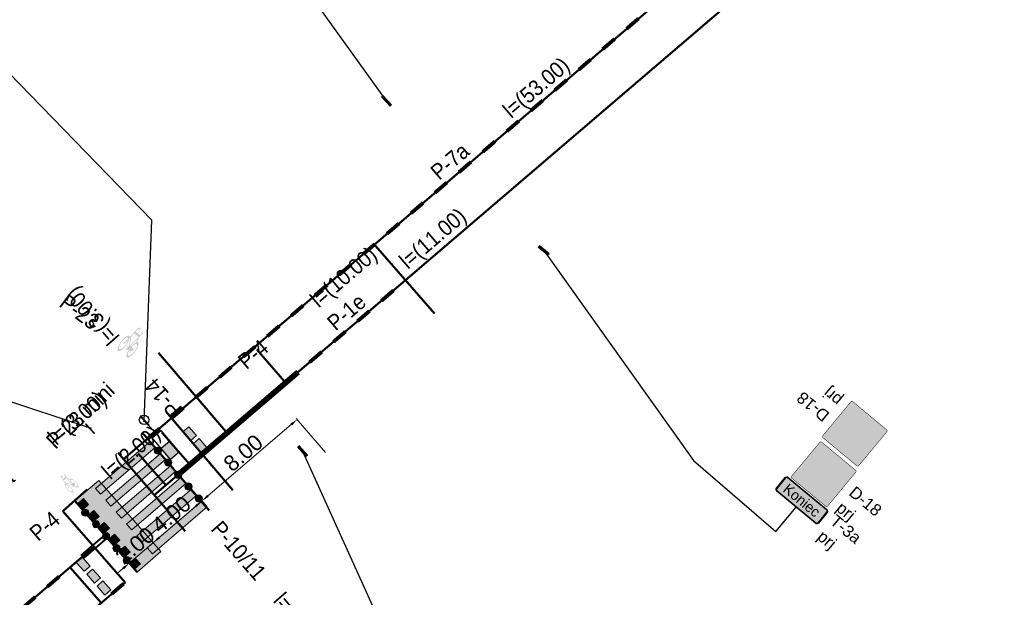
# Model space of a CAD drawing. Header units: metres. Extents: x 7429190 to 7432183, y 5709621 to 5711878.
# Tile 12 of 21: x 7429625 to 7429687, y 5709960 to 5709997. Entities that reach past the tile are written whole.
import ezdxf
from ezdxf.enums import TextEntityAlignment as Align

# ---------------------------------------------------------------- set-up
doc = ezdxf.new("R2010")
doc.units = ezdxf.units.M
for name, color, linetype in [('[osw]_istn_oprawy oświetleniowe - demontaż', 5, 'Continuous'), ('gaPionowe', 7, 'Continuous'), ('zzz.gaHSDlugosc', 7, 'Continuous'), ('zzz.gaHSDodTekst', 7, 'Continuous'), ('zzz.gaHSDomyslna', 7, 'Continuous'), ('zzz.gaHSKilometraz', 7, 'Continuous'), ('zzz.gaHSNazwa', 7, 'Continuous'), ('zzz.gaHSOpis', 7, 'Continuous'), ('zzz.gaHSStan', 7, 'Continuous'), ('zzz.gaHSTrasa', 7, 'Continuous'), ('zzz.gaVSDodTekst', 7, 'Continuous'), ('zzz.gaVSDomyslna', 7, 'Continuous'), ('zzz.gaVSNazwa', 7, 'Continuous'), ('zzz.gaVSStan', 7, 'Continuous'), ('zzz.gaVSWielkość', 7, 'Continuous')]:
    doc.layers.add(name, color=color, linetype=linetype)
doc.layers.add('_Brudnopis', color=22, linetype='Continuous', lineweight=50, plot=False)
for name, color, linetype, lineweight in [('_D_8_Wymiary', 7, 'Continuous', 20), ('D_1_KOCIE OCZKA', 7, 'Continuous', 50), ('gaPoziome', 7, 'Continuous', 30)]:
    doc.layers.add(name, color=color, linetype=linetype, lineweight=lineweight)
doc.styles.add('GA-ATR-TEXT', font='arial.ttf', dxfattribs={"width": 0.9})
doc.styles.add('GA-SIGN-TEXT', font='txt')
doc.styles.add('GA4-HS-TEXT', font='arial.ttf', dxfattribs={"width": 0.9})
doc.styles.get("Standard").update_dxf_attribs({"font": 'simplex.shx'})
doc.styles.add('Styl Arial', font='arial.ttf', dxfattribs={"height": 1})
doc.dimstyles.new('1_500', dxfattribs={"dimtxt": 1, "dimasz": 1, "dimexe": 0.18, "dimexo": 0, "dimgap": 0.2, "dimtad": 1, "dimzin": 0, "dimdsep": 46, "dimtxsty": 'Styl Arial', "dimcen": 0.25, "dimclrd": 256, "dimclre": 256, "dimclrt": 256, "dimazin": 0, "dimtfac": 1, "dimtix": 1, "dimtmove": 1, "dimatfit": 3, "dimfxl": 0.18, "dimtolj": 1, "dimtzin": 0, "dimlwd": -1, "dimlwe": -1, "dimarcsym": 0})
doc.dimstyles.new('GA-LEADER', dxfattribs={"dimtxt": 1, "dimasz": 1, "dimexe": 1, "dimexo": 1, "dimgap": 1, "dimtad": 1, "dimtxsty": 'Standard', "dimcen": 1, "dimadec": 0, "dimazin": 0, "dimtfac": 1, "dimtmove": 0, "dimatfit": 3, "dimfxl": 1, "dimarcsym": 0})

# ---------------------------------------------------------------- blocks, each defined once
blk = doc.blocks.new('z.ga4.HSL-desc')
at = {"layer": 'zzz.gaHSDlugosc', "style": 'GA4-HS-TEXT', "width": 0.9}
blk.add_attdef('LENGTH', (6.026, 0.4), '', height=1, dxfattribs=at)
at = {"layer": 'zzz.gaHSDodTekst', "style": 'GA4-HS-TEXT', "width": 0.9, "flags": 1}
blk.add_attdef('ADDTEXT', (0, -2.744), '', height=1, dxfattribs=at)
at = {"layer": 'zzz.gaHSKilometraz', "style": 'GA4-HS-TEXT', "width": 0.9, "flags": 1}
for tag, p in [('POSITION', (0, -5.695)), ('ID', (0, -7.125))]:
    blk.add_attdef(tag, p, '', height=1, dxfattribs=at)
at = {"layer": 'zzz.gaHSNazwa', "style": 'GA4-HS-TEXT', "width": 0.9}
blk.add_attdef('NAME', (0, 0.4), '', height=1, dxfattribs=at)
at = {"layer": 'zzz.gaHSStan', "style": 'GA4-HS-TEXT', "width": 0.9}
blk.add_attdef('STATE', (0, -1.356), '', height=1, dxfattribs=at)
at = {"layer": 'zzz.gaHSTrasa', "style": 'GA4-HS-TEXT', "width": 0.9, "flags": 1}
blk.add_attdef('ROUTE', (0, -4.27), '', height=1, dxfattribs=at)
blk = doc.blocks.new('gaHSPos')
at = {"color": 0, "linetype": 'Continuous', "lineweight": 0}
blk.add_point((0, 0), dxfattribs=at)
blk = doc.blocks.new('*U55')
at = {"layer": 'zzz.gaHSDomyslna', "color": 140}
blk.add_lwpolyline([(44.065, 37.713, 0.24, 0.24, 0), (44.824, 38.364, 0.24, 0.24, 0)], format="xyseb", dxfattribs=at)
at = {"color": 140}
blk.add_blockref('gaHSPos', (44.916, 38.442), dxfattribs=at)
blk = doc.blocks.new('zk.P-14')
at = {"linetype": 'Continuous', "lineweight": 0}
blk.add_hatch(color=0, dxfattribs=at).paths.add_polyline_path([(0.375, -0.5), (0.375, 0), (-0.375, 0), (-0.375, -0.5)])
at = {"color": 0, "linetype": 'Continuous', "lineweight": 0}
blk.add_lwpolyline([(-0.375, 0), (0.375, 0), (0.375, -0.5), (-0.375, -0.5), (-0.375, 0)], dxfattribs=at)
blk = doc.blocks.new('*U56')
at = {"layer": 'zzz.gaHSDomyslna', "color": 140, "rotation": 311.0822814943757}
for p in [(0.246, -0.283), (0.904, -1.036), (1.561, -1.79)]:
    blk.add_blockref('zk.P-14', p, dxfattribs=at)
at = {"layer": 'zzz.gaHSDomyslna', "color": 140}
for p in [(0, 0), (1.96, -2.248)]:
    blk.add_blockref('gaHSPos', p, dxfattribs=at)
blk = doc.blocks.new('*U57')
at = {"layer": 'zzz.gaHSDomyslna', "color": 140}
for p in [(-1.779, 2.036), (0, 0)]:
    blk.add_blockref('gaHSPos', p, dxfattribs=at)
at = {"layer": 'zzz.gaHSDomyslna', "color": 140, "rotation": 131.1576232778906}
for p in [(-0.905, 1.035), (-0.247, 0.282)]:
    blk.add_blockref('zk.P-14', p, dxfattribs=at)
blk = doc.blocks.new('*U58')
at = {"layer": 'zzz.gaHSDomyslna', "color": 140}
for points in [[(31.909, 27.31, 0.12, 0.12, 0), (34.948, 29.911, 0.12, 0.12, 0)], [(27.351, 23.408, 0.12, 0.12, 0), (30.389, 26.009, 0.12, 0.12, 0)], [(22.792, 19.507, 0.12, 0.12, 0), (25.831, 22.108, 0.12, 0.12, 0)], [(18.234, 15.606, 0.12, 0.12, 0), (21.273, 18.206, 0.12, 0.12, 0)], [(13.675, 11.704, 0.12, 0.12, 0), (16.714, 14.305, 0.12, 0.12, 0)], [(9.117, 7.803, 0.12, 0.12, 0), (12.156, 10.404, 0.12, 0.12, 0)], [(4.558, 3.901, 0.12, 0.12, 0), (7.597, 6.502, 0.12, 0.12, 0)], [(0, 0, 0.12, 0.12, 0), (3.039, 2.601, 0.12, 0.12, 0)]]:
    blk.add_lwpolyline(points, format="xyseb", dxfattribs=at)
at = {"color": 140}
for p in [(37.989, 32.513), (0, 0)]:
    blk.add_blockref('gaHSPos', p, dxfattribs=at)
blk = doc.blocks.new('*U66')
at = {"layer": 'zzz.gaHSDomyslna', "color": 140}
for points in [[(7.597, 6.502, 0.24, 0.24, 0), (8.357, 7.153, 0.24, 0.24, 0)], [(6.078, 5.202, 0.24, 0.24, 0), (6.838, 5.852, 0.24, 0.24, 0)], [(4.558, 3.901, 0.24, 0.24, 0), (5.318, 4.552, 0.24, 0.24, 0)], [(3.039, 2.601, 0.24, 0.24, 0), (3.799, 3.251, 0.24, 0.24, 0)], [(1.519, 1.3, 0.24, 0.24, 0), (2.279, 1.951, 0.24, 0.24, 0)], [(0, 0, 0.24, 0.24, 0), (0.76, 0.65, 0.24, 0.24, 0)]]:
    blk.add_lwpolyline(points, format="xyseb", dxfattribs=at)
at = {"color": 140}
for p in [(9.041, 7.738), (0, 0)]:
    blk.add_blockref('gaHSPos', p, dxfattribs=at)
blk = doc.blocks.new('*U67')
at = {"layer": 'zzz.gaHSDomyslna', "color": 140}
for points in [[(1.442, 1.392, 0.12, 0.12, 0), (-0.078, 0.091, 0.12, 0.12, 0)], [(1.598, 1.209, 0.12, 0.12, 0), (0.078, -0.091, 0.12, 0.12, 0)]]:
    blk.add_lwpolyline(points, format="xyseb", dxfattribs=at)
at = {"color": 140}
for p in [(1.52, 1.301), (0, 0)]:
    blk.add_blockref('gaHSPos', p, dxfattribs=at)
blk = doc.blocks.new('*U72')
at = {"layer": 'zzz.gaHSDomyslna', "color": 140}
for points in [[(7.519, 6.593, 0.12, 0.12, 0), (-0.078, 0.091, 0.12, 0.12, 0)], [(7.675, 6.411, 0.12, 0.12, 0), (0.078, -0.091, 0.12, 0.12, 0)]]:
    blk.add_lwpolyline(points, format="xyseb", dxfattribs=at)
at = {"color": 140}
for p in [(7.597, 6.502), (0, 0)]:
    blk.add_blockref('gaHSPos', p, dxfattribs=at)
blk = doc.blocks.new('*U73')
at = {"layer": 'zzz.gaHSDomyslna', "color": 140}
for points in [[(6.078, 5.202, 0.24, 0.24, 0), (6.838, 5.852, 0.24, 0.24, 0)], [(4.558, 3.901, 0.24, 0.24, 0), (5.318, 4.552, 0.24, 0.24, 0)], [(3.039, 2.601, 0.24, 0.24, 0), (3.799, 3.251, 0.24, 0.24, 0)], [(1.519, 1.3, 0.24, 0.24, 0), (2.279, 1.951, 0.24, 0.24, 0)], [(0, 0, 0.24, 0.24, 0), (0.76, 0.65, 0.24, 0.24, 0)]]:
    blk.add_lwpolyline(points, format="xyseb", dxfattribs=at)
at = {"color": 140}
for p in [(8.334, 7.133), (0, 0)]:
    blk.add_blockref('gaHSPos', p, dxfattribs=at)
blk = doc.blocks.new('*U74')
at = {"layer": 'zzz.gaHSDomyslna', "color": 140}
for points in [[(39.506, 33.812, 0.24, 0.24, 0), (40.266, 34.462, 0.24, 0.24, 0)], [(37.987, 32.512, 0.24, 0.24, 0), (38.747, 33.162, 0.24, 0.24, 0)], [(36.467, 31.211, 0.24, 0.24, 0), (37.227, 31.861, 0.24, 0.24, 0)], [(34.948, 29.911, 0.24, 0.24, 0), (35.708, 30.561, 0.24, 0.24, 0)], [(33.428, 28.61, 0.24, 0.24, 0), (34.188, 29.26, 0.24, 0.24, 0)], [(31.909, 27.31, 0.24, 0.24, 0), (32.669, 27.96, 0.24, 0.24, 0)], [(30.389, 26.009, 0.24, 0.24, 0), (31.149, 26.659, 0.24, 0.24, 0)], [(28.87, 24.709, 0.24, 0.24, 0), (29.63, 25.359, 0.24, 0.24, 0)], [(27.351, 23.408, 0.24, 0.24, 0), (28.11, 24.059, 0.24, 0.24, 0)], [(25.831, 22.108, 0.24, 0.24, 0), (26.591, 22.758, 0.24, 0.24, 0)], [(24.312, 20.807, 0.24, 0.24, 0), (25.071, 21.458, 0.24, 0.24, 0)], [(22.792, 19.507, 0.24, 0.24, 0), (23.552, 20.157, 0.24, 0.24, 0)], [(21.273, 18.206, 0.24, 0.24, 0), (22.032, 18.857, 0.24, 0.24, 0)], [(19.753, 16.906, 0.24, 0.24, 0), (20.513, 17.556, 0.24, 0.24, 0)], [(18.234, 15.606, 0.24, 0.24, 0), (18.993, 16.256, 0.24, 0.24, 0)], [(16.714, 14.305, 0.24, 0.24, 0), (17.474, 14.955, 0.24, 0.24, 0)], [(15.195, 13.005, 0.24, 0.24, 0), (15.954, 13.655, 0.24, 0.24, 0)], [(13.675, 11.704, 0.24, 0.24, 0), (14.435, 12.354, 0.24, 0.24, 0)], [(12.156, 10.404, 0.24, 0.24, 0), (12.916, 11.054, 0.24, 0.24, 0)], [(10.636, 9.103, 0.24, 0.24, 0), (11.396, 9.753, 0.24, 0.24, 0)], [(9.117, 7.803, 0.24, 0.24, 0), (9.877, 8.453, 0.24, 0.24, 0)], [(7.597, 6.502, 0.24, 0.24, 0), (8.357, 7.153, 0.24, 0.24, 0)], [(6.078, 5.202, 0.24, 0.24, 0), (6.838, 5.852, 0.24, 0.24, 0)], [(4.558, 3.901, 0.24, 0.24, 0), (5.318, 4.552, 0.24, 0.24, 0)], [(3.039, 2.601, 0.24, 0.24, 0), (3.799, 3.251, 0.24, 0.24, 0)], [(1.519, 1.3, 0.24, 0.24, 0), (2.279, 1.951, 0.24, 0.24, 0)], [(0, 0, 0.24, 0.24, 0), (0.76, 0.65, 0.24, 0.24, 0)]]:
    blk.add_lwpolyline(points, format="xyseb", dxfattribs=at)
at = {"color": 140}
for p in [(40.553, 34.708), (0, 0)]:
    blk.add_blockref('gaHSPos', p, dxfattribs=at)
blk = doc.blocks.new('*U76')
at = {"linetype": 'Continuous', "lineweight": 0}
h = blk.add_hatch(color=0, dxfattribs=at)
edge = h.paths.add_edge_path()
edge.add_ellipse((-0.228, 0.39), major_axis=(0, 0.39), ratio=0.333333, start_angle=339.17908, end_angle=685.93518)
edge.add_line((-0.155, 0.713), (-0.151, 0.752))
edge.add_line((-0.151, 0.752), (0.003, 0.445))
edge.add_arc((-0.011, 0.437), 0.016, 0, 26.56505, ccw=False)
edge.add_line((0.005, 0.437), (0.005, 0.276))
edge.add_arc((0.021, 0.276), 0.016, 180, 270)
edge.add_line((0.021, 0.26), (0.049, 0.26))
edge.add_arc((0.049, 0.276), 0.016, 270, 290.3551)
edge.add_line((0.055, 0.261), (0.103, 0.279))
edge.add_ellipse((0.227, 0.39), major_axis=(0, 0.39), ratio=0.333333, start_angle=106.57073, end_angle=378.31437)
edge.add_line((0.187, 0.76), (0.14, 0.987))
edge.add_line((0.14, 0.987), (0.163, 1.147))
edge.add_line((0.163, 1.147), (0.167, 1.147))
edge.add_line((0.167, 1.147), (0.176, 1.175))
edge.add_line((0.176, 1.175), (0.176, 1.211))
edge.add_line((0.176, 1.211), (0.093, 1.211))
edge.add_line((0.093, 1.211), (0.089, 1.175))
edge.add_line((0.089, 1.175), (0.132, 1.147))
edge.add_line((0.132, 1.147), (0.12, 1.067))
edge.add_line((0.12, 1.067), (-0.117, 1.067))
edge.add_line((-0.117, 1.067), (-0.103, 1.191))
edge.add_spline(control_points=[(-0.103, 1.191), (-0.102, 1.195), (-0.095, 1.208), (-0.078, 1.21), (-0.065, 1.211)], knot_values=[0, 0, 0, 0, 0.02025, 0.071822, 0.071822, 0.071822, 0.071822], degree=3, periodic=0)
edge.add_line((-0.065, 1.211), (-0.033, 1.211))
edge.add_line((-0.033, 1.211), (-0.033, 1.3))
edge.add_line((-0.033, 1.3), (-0.085, 1.3))
edge.add_spline(control_points=[(-0.085, 1.3), (-0.091, 1.299), (-0.097, 1.296), (-0.102, 1.293)], knot_values=[0.067484, 0.067484, 0.067484, 0.067484, 0.093736, 0.093736, 0.093736, 0.093736], degree=3, periodic=0)
edge.add_arc((-0.075, 1.247), 0.0531, 120.13788, 168.8933)
edge.add_line((-0.127, 1.257), (-0.181, 0.755))
h.paths.add_polyline_path([(-0.127, 0.975), (0.107, 0.975), (0.032, 0.455), (-0.144, 0.809)], flags=16)
edge = h.paths.add_edge_path(flags=16)
edge.add_ellipse((-0.228, 0.39), major_axis=(0, -0.292), ratio=0.350072, start_angle=159.15261, end_angle=502.08153, ccw=False)
edge.add_line((-0.191, 0.663), (-0.211, 0.477))
edge.add_arc((-0.219, 0.478), 0.00832, 322.79703, 353.88564, ccw=False)
edge.add_line((-0.213, 0.473), (-0.234, 0.446))
edge.add_arc((-0.215, 0.431), 0.0237, 142.79703, 180)
edge.add_line((-0.238, 0.431), (-0.238, 0.371))
edge.add_arc((-0.23, 0.371), 0.00832, 180, 270)
edge.add_line((-0.23, 0.363), (-0.225, 0.363))
edge.add_arc((-0.225, 0.371), 0.00832, 270, 333.01946)
edge.add_spline(control_points=[(-0.217, 0.367), (-0.21, 0.383), (-0.195, 0.411), (-0.184, 0.442), (-0.182, 0.457), (-0.182, 0.458)], knot_values=[0.007888, 0.007888, 0.007888, 0.007888, 0.089431, 0.152858, 0.158023, 0.158023, 0.158023, 0.158023], degree=3, periodic=0)
edge.add_line((-0.182, 0.458), (-0.165, 0.621))
edge = h.paths.add_edge_path(flags=16)
edge.add_line((0.127, 0.896), (0.162, 0.727))
edge.add_ellipse((0.227, 0.39), major_axis=(0, 0.39), ratio=0.333333, start_angle=390.34436, end_angle=440.40593)
edge.add_line((0.099, 0.455), (0.064, 0.455))
edge.add_line((0.064, 0.455), (0.127, 0.896))
edge = h.paths.add_edge_path(flags=16)
edge.add_ellipse((0.227, 0.39), major_axis=(0, -0.292), ratio=0.350072, start_angle=290.13091, end_angle=617.16041, ccw=False)
edge.add_line((0.131, 0.289), (0.227, 0.325))
edge.add_arc((0.181, 0.387), 0.0774, 307.13183, 362.43337)
edge.add_line((0.258, 0.39), (0.258, 0.439))
edge.add_arc((0.242, 0.439), 0.016, 0, 90)
edge.add_line((0.242, 0.455), (0.128, 0.455))
blk = doc.blocks.new('z.ga4.HSS-desc')
at = {"layer": 'zzz.gaHSDodTekst', "style": 'GA4-HS-TEXT', "width": 0.9, "flags": 1}
blk.add_attdef('ADDTEXT', (0, -2.744), '', height=1, dxfattribs=at)
at = {"layer": 'zzz.gaHSKilometraz', "style": 'GA4-HS-TEXT', "width": 0.9, "flags": 1}
for tag, p in [('POSITION', (0, -5.695)), ('ID', (0, -7.125))]:
    blk.add_attdef(tag, p, '', height=1, dxfattribs=at)
at = {"layer": 'zzz.gaHSNazwa', "style": 'GA4-HS-TEXT', "width": 0.9}
blk.add_attdef('NAME', (0, 0.4), '', height=1, dxfattribs=at)
at = {"layer": 'zzz.gaHSStan', "style": 'GA4-HS-TEXT', "width": 0.9}
blk.add_attdef('STATE', (0, -1.356), '', height=1, dxfattribs=at)
at = {"layer": 'zzz.gaHSTrasa', "style": 'GA4-HS-TEXT', "width": 0.9, "flags": 1}
blk.add_attdef('ROUTE', (0, -4.27), '', height=1, dxfattribs=at)
blk = doc.blocks.new('gaVSPos')
blk.add_point((0, 0))
blk = doc.blocks.new('gaVSTVcolumn0')
at = {"color": 0, "linetype": 'ByBlock', "lineweight": -2}
for p, q in [((-400, -30), (400, -30)), ((-400, -60), (-400, -30)), ((400, -60), (-400, -60)), ((400, -30), (400, -60))]:
    blk.add_line(p, q, dxfattribs=at)
blk.add_circle((0, 0), 30, dxfattribs=at)
blk = doc.blocks.new('gaVSTVcolumn0R')
at = {"color": 0, "linetype": 'ByBlock', "lineweight": -2}
for p, q in [((400, 60), (-400, 60)), ((-400, 60), (-400, 30)), ((-400, 30), (400, 30)), ((400, 30), (400, 60))]:
    blk.add_line(p, q, dxfattribs=at)
blk = doc.blocks.new('gaVScolumn0')
at = {"color": 0, "linetype": 'ByBlock', "lineweight": -2}
blk.add_line((0, 0), (0, 400), dxfattribs=at)
at = {"color": 7, "style": 'GA-ATR-TEXT', "width": 0.9}
blk.add_attdef('X2', text='', height=150, dxfattribs=at).set_placement((-50, 0), align=Align.BOTTOM_RIGHT)
blk = doc.blocks.new('*U87')
at = {"layer": 'zzz.gaVSDomyslna', "true_color": 0xffffff}
h = blk.add_hatch(color=7, dxfattribs=at)
edge = h.paths.add_edge_path()
edge.add_line((0, 0), (-318.47, 0))
edge.add_arc((-318.47, 30), 30, 179.999957, 270.000043, ccw=False)
edge.add_line((-348.47, 30), (-348.47, 200))
edge.add_arc((-318.47, 200), 30, 89.999957, 180.000043, ccw=False)
edge.add_line((-318.47, 230), (318.47, 230))
edge.add_arc((318.47, 200), 30, -0.000043, 90.000043, ccw=False)
edge.add_line((348.47, 200), (348.47, 30))
edge.add_arc((318.47, 30), 30, -90.000043, 0.000043, ccw=False)
edge.add_line((318.47, 0), (0, 0))
at = {"layer": 'zzz.gaVSDomyslna', "true_color": 0x000000}
h = blk.add_hatch(color=18, dxfattribs=at)
edge = h.paths.add_edge_path()
edge.add_line((0, 0), (0, 10))
edge.add_line((0, 10), (318.47, 10))
edge.add_arc((318.47, 30), 20, 269.999957, 360.000043)
edge.add_line((338.47, 30), (338.47, 200))
edge.add_arc((318.47, 200), 20, 359.999957, 450.000043)
edge.add_line((318.47, 220), (-318.47, 220))
edge.add_arc((-318.47, 200), 20, 89.999957, 180.000043)
edge.add_line((-338.47, 200), (-338.47, 30))
edge.add_arc((-318.47, 30), 20, 179.999957, 270.000043)
edge.add_line((-318.47, 10), (0, 10))
edge.add_line((0, 10), (0, 0))
edge.add_line((0, 0), (-318.47, 0))
edge.add_arc((-318.47, 30), 30, 179.999957, 270.000043, ccw=False)
edge.add_line((-348.47, 30), (-348.47, 200))
edge.add_arc((-318.47, 200), 30, 89.999957, 180.000043, ccw=False)
edge.add_line((-318.47, 230), (318.47, 230))
edge.add_arc((318.47, 200), 30, -0.000043, 90.000043, ccw=False)
edge.add_line((348.47, 200), (348.47, 30))
edge.add_arc((318.47, 30), 30, -90.000043, 0.000043, ccw=False)
edge.add_line((318.47, 0), (0, 0))
at = {"layer": 'zzz.gaVSDomyslna', "color": 7, "lineweight": 0, "true_color": 0xffffff}
blk.add_lwpolyline([(0, 0), (-318.47, 0, -0.414214), (-348.47, 30), (-348.47, 200, -0.414214), (-318.47, 230), (318.47, 230, -0.414214), (348.47, 200), (348.47, 30, -0.414214), (318.47, 0), (0, 0)], format="xyb", close=True, dxfattribs=at)
at = {"layer": 'zzz.gaVSDomyslna', "color": 18, "lineweight": 0, "true_color": 0x000000}
blk.add_lwpolyline([(0, 0), (0, 10), (318.47, 10, 0.414214), (338.47, 30), (338.47, 200, 0.414214), (318.47, 220), (-318.47, 220, 0.414214), (-338.47, 200), (-338.47, 30, 0.414214), (-318.47, 10), (0, 10), (0, 0), (-318.47, 0, -0.414214), (-348.47, 30), (-348.47, 200, -0.414214), (-318.47, 230), (318.47, 230, -0.414214), (348.47, 200), (348.47, 30, -0.414214), (318.47, 0), (0, 0)], format="xyb", close=True, dxfattribs=at)
blk = doc.blocks.new('*U86')
at = {"layer": 'zzz.gaVSDomyslna', "color": 18, "true_color": 0x000000, "style": 'GA-SIGN-TEXT'}
blk.add_text('Koniec', height=132, dxfattribs=at).set_placement((0, 49), align=Align.CENTER)
blk = doc.blocks.new('*U85')
at = {"layer": 'zzz.gaVSDomyslna'}
for name in ['*U87', '*U86']:
    blk.add_blockref(name, (0, 0), dxfattribs=at)
at = {"layer": 'zzz.gaVSDodTekst', "flags": 1}
blk.add_attdef('Addtext', text='', height=1, dxfattribs=at).set_placement((0, 0), align=Align.MIDDLE_LEFT)
at = {"layer": 'zzz.gaVSDomyslna', "flags": 1}
for tag in ['Width', 'Height', 'Position', 'Route', 'ItemNo', 'ID']:
    blk.add_attdef(tag, text='', height=1, dxfattribs=at).set_placement((0, 0), align=Align.MIDDLE_LEFT)
at = {"layer": 'zzz.gaVSNazwa', "style": 'GA-ATR-TEXT'}
blk.add_attdef('Name', text='', height=150, dxfattribs=at).set_placement((448.47, 190), align=Align.MIDDLE_LEFT)
at = {"layer": 'zzz.gaVSStan', "style": 'GA-ATR-TEXT'}
blk.add_attdef('State', text='', height=150, dxfattribs=at).set_placement((448.47, -65), align=Align.MIDDLE_LEFT)
at = {"layer": 'zzz.gaVSWielkość', "flags": 1}
blk.add_attdef('Size', text='', height=1, dxfattribs=at).set_placement((0, 0), align=Align.MIDDLE_LEFT)
blk = doc.blocks.new('*U89')
at = {"layer": 'zzz.gaVSDomyslna', "lineweight": 0}
h = blk.add_hatch(color=180, dxfattribs=at)
edge = h.paths.add_edge_path()
edge.add_line((-280, 594), (280, 594))
edge.add_arc((280, 580), 14, -0.0003, 89.9999, ccw=False)
edge.add_line((294, 580), (294, 20))
edge.add_arc((280, 20), 14, -89.9999, -0.0003, ccw=False)
edge.add_line((280, 6), (-280, 6))
edge.add_arc((-280, 20), 14, 180.0002, 269.9998, ccw=False)
edge.add_line((-294, 20), (-294, 580))
edge.add_arc((-280, 580), 14, 89.9999, 180.0002, ccw=False)
blk = doc.blocks.new('*U90')
at = {"layer": 'zzz.gaVSDomyslna', "color": 7, "lineweight": 0, "true_color": 0xffffff, "const_width": 6}
blk.add_lwpolyline([(280, 3), (-280, 3, -0.414214), (-297, 20), (-297, 580, -0.414214), (-280, 597), (280, 597, -0.414214), (297, 580), (297, 20, -0.414214), (280, 3, -1)], format="xyb", dxfattribs=at)
blk = doc.blocks.new('*U91')
at = {"layer": 'zzz.gaVSDomyslna', "lineweight": 0, "true_color": 0xffffff}
h = blk.add_hatch(color=7, dxfattribs=at)
h.paths.add_polyline_path([(168.75, 362.5, 0.414214), (86.25, 445), (-150, 445), (-150, 0), (-67.5, 0), (-67.5, 130), (86.25, 130, 0.414214), (168.75, 212.5)])
h.paths.add_polyline_path([(86.25, 219.531), (80, 212.5), (-67.5, 212.5), (-67.5, 362.5), (75, 362.5), (86.25, 349.375)], flags=16)
blk = doc.blocks.new('*U93')
at = {"layer": 'zzz.gaVSDomyslna', "color": 7, "true_color": 0xffffff}
for name, p in [('*U90', (0, 0)), ('*U91', (0, 80))]:
    blk.add_blockref(name, p, dxfattribs=at)
at = {"layer": 'zzz.gaVSDomyslna', "color": 180}
blk.add_blockref('*U89', (0, 0), dxfattribs=at)
blk = doc.blocks.new('*U88')
at = {"layer": 'zzz.gaVSDomyslna'}
blk.add_blockref('*U93', (0, 0), dxfattribs=at)
at = {"layer": 'zzz.gaVSDodTekst', "flags": 1}
blk.add_attdef('Addtext', text='', height=1, dxfattribs=at).set_placement((0, 0), align=Align.MIDDLE_LEFT)
at = {"layer": 'zzz.gaVSDomyslna', "flags": 1}
for tag in ['Height', 'Width', 'Position', 'Route', 'ItemNo', 'ID']:
    blk.add_attdef(tag, text='', height=1, dxfattribs=at).set_placement((0, 0), align=Align.MIDDLE_LEFT)
at = {"layer": 'zzz.gaVSNazwa', "style": 'GA-ATR-TEXT'}
blk.add_attdef('Name', text='', height=150, dxfattribs=at).set_placement((400, 375), align=Align.MIDDLE_LEFT)
at = {"layer": 'zzz.gaVSStan', "style": 'GA-ATR-TEXT'}
blk.add_attdef('State', text='', height=150, dxfattribs=at).set_placement((400, 120), align=Align.MIDDLE_LEFT)
at = {"layer": 'zzz.gaVSWielkość', "flags": 1}
blk.add_attdef('Size', text='', height=1, dxfattribs=at).set_placement((0, 0), align=Align.MIDDLE_LEFT)
blk = doc.blocks.new('doświetlenie')
at = {"layer": '[osw]_istn_oprawy oświetleniowe - demontaż', "lineweight": 30}
h = blk.add_hatch(color=1, dxfattribs=at)
h.dxf.hatch_style = 1
h.paths.add_polyline_path([(7430126.269, 5712557.897), (7430126.269, 5712558.497), (7430125.519, 5712558.497), (7430125.519, 5712557.897)])
at = {"layer": '[osw]_istn_oprawy oświetleniowe - demontaż', "color": 1, "lineweight": 30, "flags": 128}
blk.add_lwpolyline([(7430124.769, 5712557.897), (7430124.769, 5712558.497), (7430126.269, 5712558.497), (7430126.269, 5712557.897)], close=True, dxfattribs=at)
for points in [[(7430125.519, 5712558.497), (7430125.519, 5712557.897)], [(7430124.769, 5712558.197), (7430124.019, 5712558.184)]]:
    blk.add_lwpolyline(points, dxfattribs=at)
at = {"layer": '[osw]_istn_oprawy oświetleniowe - demontaż', "color": 1, "lineweight": 30}
blk.add_circle((7430123.769, 5712558.192), 0.25, dxfattribs=at)
blk = doc.blocks.new('KOCIE OCZKO')
at = {"layer": 'D_1_KOCIE OCZKA'}
h = blk.add_hatch(color=6, dxfattribs=at)
h.dxf.hatch_style = 1
edge = h.paths.add_edge_path()
edge.add_arc((7409222.655, 5695210.451), 0.227, 0, 360)
at = {"layer": 'D_1_KOCIE OCZKA', "lineweight": 18}
blk.add_circle((7409222.655, 5695210.451), 0.227, dxfattribs=at)
blk = doc.blocks.new('*U322')
at = {"layer": 'zzz.gaHSDomyslna'}
for color, points in [(140, [(0.829, 8.272), (-2.636, 5.306), (-2.308, 4.929), (1.158, 7.895)]), (140, [(1.486, 7.518), (-1.979, 4.552), (-1.65, 4.176), (1.815, 7.141)]), (140, [(2.144, 6.764), (-1.322, 3.799), (-0.993, 3.422), (2.472, 6.388)]), (1, [(1.519, 1.3), (-2.418, 5.816), (-3.937, 4.516), (0, 0)]), (140, [(2.801, 6.011), (-0.665, 3.045), (-0.336, 2.668), (3.129, 5.634)]), (140, [(3.458, 5.257), (-0.007, 2.291), (0.321, 1.914), (3.786, 4.88)]), (140, [(-3.447, 3.954), (-3.067, 4.279), (-3.396, 4.656), (-3.776, 4.331)]), (140, [(4.115, 4.503), (0.65, 1.537), (0.978, 1.16), (4.444, 4.126)]), (140, [(-2.79, 3.2), (-2.41, 3.525), (-2.739, 3.902), (-3.119, 3.577)]), (140, [(-2.133, 2.446), (-1.753, 2.772), (-2.082, 3.148), (-2.461, 2.823)]), (140, [(-1.476, 1.693), (-1.096, 2.018), (-1.424, 2.395), (-1.804, 2.07)]), (140, [(-0.818, 0.939), (-0.439, 1.264), (-0.767, 1.641), (-1.147, 1.316)]), (140, [(-0.161, 0.185), (0.219, 0.51), (-0.11, 0.887), (-0.49, 0.562)])]:
    blk.add_hatch(color=color, dxfattribs=at).paths.add_polyline_path(points)
at = {"layer": 'zzz.gaHSDomyslna', "color": 140, "linetype": 'Continuous', "lineweight": 0}
for points in [[(0.829, 8.272), (-2.636, 5.306), (-2.308, 4.929), (1.158, 7.895), (0.829, 8.272)], [(1.486, 7.518), (-1.979, 4.552), (-1.65, 4.176), (1.815, 7.141), (1.486, 7.518)], [(2.144, 6.764), (-1.322, 3.799), (-0.993, 3.422), (2.472, 6.388), (2.144, 6.764)], [(2.801, 6.011), (-0.665, 3.045), (-0.336, 2.668), (3.129, 5.634), (2.801, 6.011)], [(3.458, 5.257), (-0.007, 2.291), (0.321, 1.914), (3.786, 4.88), (3.458, 5.257)], [(-3.447, 3.954), (-3.067, 4.279), (-3.396, 4.656), (-3.776, 4.331), (-3.447, 3.954)], [(4.115, 4.503), (0.65, 1.537), (0.978, 1.16), (4.444, 4.126), (4.115, 4.503)], [(-2.79, 3.2), (-2.41, 3.525), (-2.739, 3.902), (-3.119, 3.577), (-2.79, 3.2)], [(-2.133, 2.446), (-1.753, 2.772), (-2.082, 3.148), (-2.461, 2.823), (-2.133, 2.446)], [(-1.476, 1.693), (-1.096, 2.018), (-1.424, 2.395), (-1.804, 2.07), (-1.476, 1.693)], [(-0.818, 0.939), (-0.439, 1.264), (-0.767, 1.641), (-1.147, 1.316), (-0.818, 0.939)], [(-0.161, 0.185), (0.219, 0.51), (-0.11, 0.887), (-0.49, 0.562), (-0.161, 0.185)]]:
    blk.add_lwpolyline(points, close=True, dxfattribs=at)
at = {"layer": 'zzz.gaHSDomyslna', "color": 1, "linetype": 'Continuous', "lineweight": 0}
blk.add_lwpolyline([(1.519, 1.3), (-2.418, 5.816), (-3.937, 4.516), (0, 0)], close=True, dxfattribs=at)
at = {"layer": 'zzz.gaHSDomyslna', "color": 140}
for p in [(-3.937, 4.516), (0, 0)]:
    blk.add_blockref('gaHSPos', p, dxfattribs=at)
blk = doc.blocks.new('*D323')
at = {"layer": '_D_8_Wymiary', "transparency": 16777216}
for p, q in [((7429633.809, 5709963.979), (7429634.189, 5709964.304)), ((7429631.91, 5709962.353), (7429633.43, 5709963.653)), ((7429633.43, 5709963.653), (7429633.371, 5709963.722)), ((7429631.91, 5709962.353), (7429631.852, 5709962.421)), ((7429631.53, 5709962.028), (7429631.15, 5709961.703))]:
    blk.add_line(p, q, dxfattribs=at)
for points in [[(7429633.755, 5709964.042), (7429633.864, 5709963.915), (7429633.43, 5709963.653)], [(7429631.476, 5709962.091), (7429631.584, 5709961.965), (7429631.91, 5709962.353)]]:
    blk.add_solid(points, dxfattribs=at)
at = {"layer": 'Defpoints', "color": 0, "transparency": 16777216}
for p in [(7429633.43, 5709963.653), (7429633.43, 5709963.653), (7429631.91, 5709962.353)]:
    blk.add_point(p, dxfattribs=at)
at = {"layer": '_D_8_Wymiary', "transparency": 16777216, "insert": (7429632.273, 5709963.467), "char_height": 1, "attachment_point": 5, "rotation": 40.55901, "style": 'Styl Arial'}
blk.add_mtext('\\A1;2.00', dxfattribs=at)
blk = doc.blocks.new('*D324')
at = {"layer": '_D_8_Wymiary', "transparency": 16777216}
for p, q in [((7429636.844, 5709965.917), (7429636.46, 5709966.366)), ((7429633.809, 5709963.979), (7429636.139, 5709965.972)), ((7429633.43, 5709963.653), (7429633.371, 5709963.722))]:
    blk.add_line(p, q, dxfattribs=at)
for points in [[(7429636.084, 5709966.035), (7429636.193, 5709965.909), (7429636.518, 5709966.297)], [(7429633.755, 5709964.042), (7429633.864, 5709963.915), (7429633.43, 5709963.653)]]:
    blk.add_solid(points, dxfattribs=at)
at = {"layer": 'Defpoints', "color": 0, "transparency": 16777216}
for p in [(7429636.518, 5709966.297), (7429636.844, 5709965.917), (7429633.43, 5709963.653)]:
    blk.add_point(p, dxfattribs=at)
at = {"layer": '_D_8_Wymiary', "transparency": 16777216, "insert": (7429634.577, 5709965.439), "char_height": 1, "attachment_point": 5, "rotation": 40.55901, "style": 'Styl Arial'}
blk.add_mtext('\\A1;4.00', dxfattribs=at)
blk = doc.blocks.new('*D325')
at = {"layer": '_D_8_Wymiary', "transparency": 16777216}
for p, q in [((7429636.898, 5709966.622), (7429642.177, 5709971.14)), ((7429644.348, 5709969.372), (7429642.498, 5709971.533)), ((7429636.844, 5709965.917), (7429636.46, 5709966.366))]:
    blk.add_line(p, q, dxfattribs=at)
for points in [[(7429642.122, 5709971.203), (7429642.231, 5709971.076), (7429642.556, 5709971.465)], [(7429636.844, 5709966.686), (7429636.952, 5709966.559), (7429636.518, 5709966.297)]]:
    blk.add_solid(points, dxfattribs=at)
at = {"layer": 'Defpoints', "color": 0, "transparency": 16777216}
for p in [(7429642.556, 5709971.465), (7429644.348, 5709969.372), (7429636.844, 5709965.917)]:
    blk.add_point(p, dxfattribs=at)
at = {"layer": '_D_8_Wymiary', "transparency": 16777216, "insert": (7429639.14, 5709969.345), "char_height": 1, "attachment_point": 5, "rotation": 40.55901, "style": 'Styl Arial'}
blk.add_mtext('\\A1;8.00', dxfattribs=at)
blk = doc.blocks.new('*U342')
at = {"linetype": 'Continuous', "lineweight": 0}
h = blk.add_hatch(color=0, dxfattribs=at)
edge = h.paths.add_edge_path()
edge.add_ellipse((-0.35, 0.6), major_axis=(0, 0.6), ratio=0.333333, start_angle=339.17908, end_angle=685.93518)
edge.add_line((-0.238, 1.097), (-0.232, 1.157))
edge.add_line((-0.232, 1.157), (0.005, 0.684))
edge.add_arc((-0.017, 0.673), 0.0247, 0, 26.56505, ccw=False)
edge.add_line((0.008, 0.673), (0.008, 0.425))
edge.add_arc((0.032, 0.425), 0.0247, 180, 270)
edge.add_line((0.032, 0.4), (0.076, 0.4))
edge.add_arc((0.076, 0.425), 0.0247, 270, 290.3551)
edge.add_line((0.085, 0.402), (0.158, 0.429))
edge.add_ellipse((0.35, 0.6), major_axis=(0, 0.6), ratio=0.333333, start_angle=106.57073, end_angle=378.31437)
edge.add_line((0.287, 1.17), (0.215, 1.519))
edge.add_line((0.215, 1.519), (0.251, 1.765))
edge.add_line((0.251, 1.765), (0.256, 1.765))
edge.add_line((0.256, 1.765), (0.271, 1.808))
edge.add_line((0.271, 1.808), (0.271, 1.863))
edge.add_line((0.271, 1.863), (0.143, 1.863))
edge.add_line((0.143, 1.863), (0.137, 1.808))
edge.add_line((0.137, 1.808), (0.203, 1.765))
edge.add_line((0.203, 1.765), (0.185, 1.641))
edge.add_line((0.185, 1.641), (-0.18, 1.641))
edge.add_line((-0.18, 1.641), (-0.159, 1.833))
edge.add_spline(control_points=[(-0.159, 1.833), (-0.157, 1.839), (-0.147, 1.859), (-0.12, 1.861), (-0.1, 1.863)], knot_values=[0, 0, 0, 0, 0.02025, 0.071822, 0.071822, 0.071822, 0.071822], degree=3, periodic=0)
edge.add_line((-0.1, 1.863), (-0.05, 1.863))
edge.add_line((-0.05, 1.863), (-0.05, 2))
edge.add_line((-0.05, 2), (-0.131, 2))
edge.add_spline(control_points=[(-0.131, 2), (-0.139, 1.999), (-0.149, 1.994), (-0.157, 1.989)], knot_values=[0.067484, 0.067484, 0.067484, 0.067484, 0.093736, 0.093736, 0.093736, 0.093736], degree=3, periodic=0)
edge.add_arc((-0.116, 1.918), 0.0817, 120.13788, 168.8933)
edge.add_line((-0.196, 1.934), (-0.279, 1.161))
h.paths.add_polyline_path([(-0.195, 1.5), (0.165, 1.5), (0.05, 0.7), (-0.222, 1.244)], flags=16)
edge = h.paths.add_edge_path(flags=16)
edge.add_ellipse((-0.35, 0.6), major_axis=(0, -0.45), ratio=0.350072, start_angle=159.15261, end_angle=502.08153, ccw=False)
edge.add_line((-0.294, 1.021), (-0.325, 0.734))
edge.add_arc((-0.337, 0.736), 0.0128, 322.79703, 353.88564, ccw=False)
edge.add_line((-0.327, 0.728), (-0.359, 0.686))
edge.add_arc((-0.33, 0.663), 0.0365, 142.79703, 180)
edge.add_line((-0.367, 0.663), (-0.367, 0.571))
edge.add_arc((-0.354, 0.571), 0.0128, 180, 270)
edge.add_line((-0.354, 0.558), (-0.346, 0.558))
edge.add_arc((-0.346, 0.571), 0.0128, 270, 333.01946)
edge.add_spline(control_points=[(-0.335, 0.565), (-0.322, 0.589), (-0.301, 0.632), (-0.283, 0.681), (-0.28, 0.703), (-0.28, 0.705)], knot_values=[0.007888, 0.007888, 0.007888, 0.007888, 0.089431, 0.152858, 0.158023, 0.158023, 0.158023, 0.158023], degree=3, periodic=0)
edge.add_line((-0.28, 0.705), (-0.253, 0.955))
edge = h.paths.add_edge_path(flags=16)
edge.add_line((0.195, 1.379), (0.249, 1.118))
edge.add_ellipse((0.35, 0.6), major_axis=(0, 0.6), ratio=0.333333, start_angle=390.34436, end_angle=440.40593)
edge.add_line((0.153, 0.7), (0.098, 0.7))
edge.add_line((0.098, 0.7), (0.195, 1.379))
edge = h.paths.add_edge_path(flags=16)
edge.add_ellipse((0.35, 0.6), major_axis=(0, -0.45), ratio=0.350072, start_angle=290.13091, end_angle=617.16041, ccw=False)
edge.add_line((0.202, 0.445), (0.35, 0.5))
edge.add_arc((0.278, 0.595), 0.119, 307.13183, 362.43337)
edge.add_line((0.397, 0.6), (0.397, 0.675))
edge.add_arc((0.372, 0.675), 0.0247, 0, 90)
edge.add_line((0.372, 0.7), (0.196, 0.7))
blk = doc.blocks.new('*U371')
at = {"layer": 'zzz.gaVSDomyslna', "lineweight": 0}
h = blk.add_hatch(color=180, dxfattribs=at)
edge = h.paths.add_edge_path()
edge.add_line((-280, 594), (280, 594))
edge.add_arc((280, 580), 14, -0.0003, 89.9999, ccw=False)
edge.add_line((294, 580), (294, 20))
edge.add_arc((280, 20), 14, -89.9999, -0.0003, ccw=False)
edge.add_line((280, 6), (-280, 6))
edge.add_arc((-280, 20), 14, 180.0002, 269.9998, ccw=False)
edge.add_line((-294, 20), (-294, 580))
edge.add_arc((-280, 580), 14, 89.9999, 180.0002, ccw=False)
blk = doc.blocks.new('*U372')
at = {"layer": 'zzz.gaVSDomyslna', "color": 7, "lineweight": 0, "true_color": 0xffffff, "const_width": 6}
blk.add_lwpolyline([(280, 3), (-280, 3, -0.414214), (-297, 20), (-297, 580, -0.414214), (-280, 597), (280, 597, -0.414214), (297, 580), (297, 20, -0.414214), (280, 3, -1)], format="xyb", dxfattribs=at)
blk = doc.blocks.new('*U373')
at = {"layer": 'zzz.gaVSDomyslna', "lineweight": 0, "true_color": 0xffffff}
h = blk.add_hatch(color=7, dxfattribs=at)
h.paths.add_polyline_path([(168.75, 362.5, 0.414214), (86.25, 445), (-150, 445), (-150, 0), (-67.5, 0), (-67.5, 130), (86.25, 130, 0.414214), (168.75, 212.5)])
h.paths.add_polyline_path([(86.25, 219.531), (80, 212.5), (-67.5, 212.5), (-67.5, 362.5), (75, 362.5), (86.25, 349.375)], flags=16)
blk = doc.blocks.new('*U375')
at = {"layer": 'zzz.gaVSDomyslna', "color": 7, "true_color": 0xffffff}
for name, p in [('*U372', (0, 0)), ('*U373', (0, 80))]:
    blk.add_blockref(name, p, dxfattribs=at)
at = {"layer": 'zzz.gaVSDomyslna', "color": 180}
blk.add_blockref('*U371', (0, 0), dxfattribs=at)
blk = doc.blocks.new('*U370')
at = {"layer": 'zzz.gaVSDomyslna'}
blk.add_blockref('*U375', (0, 0), dxfattribs=at)
at = {"layer": 'zzz.gaVSDodTekst', "flags": 1}
blk.add_attdef('Addtext', text='', height=1, dxfattribs=at).set_placement((0, 0), align=Align.MIDDLE_LEFT)
at = {"layer": 'zzz.gaVSDomyslna', "flags": 1}
for tag in ['Height', 'Width', 'Position', 'Route', 'ItemNo', 'ID']:
    blk.add_attdef(tag, text='', height=1, dxfattribs=at).set_placement((0, 0), align=Align.MIDDLE_LEFT)
at = {"layer": 'zzz.gaVSNazwa', "style": 'GA-ATR-TEXT'}
blk.add_attdef('Name', text='', height=150, dxfattribs=at).set_placement((400, 375), align=Align.MIDDLE_LEFT)
at = {"layer": 'zzz.gaVSStan', "style": 'GA-ATR-TEXT'}
blk.add_attdef('State', text='', height=150, dxfattribs=at).set_placement((400, 120), align=Align.MIDDLE_LEFT)
at = {"layer": 'zzz.gaVSWielkość', "flags": 1}
blk.add_attdef('Size', text='', height=1, dxfattribs=at).set_placement((0, 0), align=Align.MIDDLE_LEFT)

msp = doc.modelspace()

# ---------------------------------------------------------------- linework, layer by layer
at = {"layer": '_Brudnopis'}
for points in [[(7429649.431, 5709980.304), (7429687.419, 5710012.817)], [(7429631.548, 5709968.948), (7429672.101, 5710003.655)], [(7429641.096, 5709973.171), (7429649.431, 5709980.304)], [(7429633.499, 5709966.668), (7429641.096, 5709973.171)], [(7429628.155, 5709962.095), (7429629.675, 5709963.395)], [(7429619.114, 5709954.357), (7429628.155, 5709962.095)], [(7429586.73, 5709922.692), (7429631.646, 5709961.134)]]:
    msp.add_lwpolyline(points, dxfattribs=at)
at = {"layer": '_Brudnopis', "flags": 128}
for points in [[(7429651.268, 5709978.202), (7429647.527, 5709982.481)], [(7429638.154, 5709970.555), (7429633.756, 5709975.695)], [(7429641.764, 5709973.88), (7429639.998, 5709975.9)], [(7429638.489, 5709966.99), (7429634.244, 5709971.95)], [(7429636.969, 5709965.69), (7429632.724, 5709970.65)], [(7429635.741, 5709968.615), (7429633.975, 5709970.634)], [(7429635.45, 5709964.389), (7429631.205, 5709969.349)], [(7429634.235, 5709967.298), (7429632.469, 5709969.318)], [(7429629.24, 5709967.028), (7429627.703, 5709965.657)], [(7429628.457, 5709966.314), (7429632.4, 5709961.791)], [(7429627.703, 5709965.657), (7429631.646, 5709961.134)], [(7429628.167, 5709962.081), (7429630.127, 5709959.833)]]:
    msp.add_lwpolyline(points, dxfattribs=at)

# ---------------------------------------------------------------- block references
at = {"layer": '[osw]_istn_oprawy oświetleniowe - demontaż', "xscale": 1.2, "yscale": 1.2, "zscale": 1.2, "rotation": 310.4432895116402}
msp.add_blockref('doświetlenie', (-3571268.914, 8048741.918), dxfattribs=at)
at = {"layer": 'D_1_KOCIE OCZKA', "rotation": 318.6994873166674}
for p in [(-1895492.445, 6321544.896), (-1895491.79, 6321544.14), (-1895491.151, 6321543.371), (-1895490.496, 6321542.616), (-1895489.844, 6321541.857), (-1895497.051, 6321540.966), (-1895496.366, 6321540.236), (-1895495.727, 6321539.466), (-1895495.072, 6321538.711), (-1895494.42, 6321537.953)]:
    msp.add_blockref('KOCIE OCZKO', p, dxfattribs=at)
at = {"layer": 'gaPionowe'}
for name, p, xscale, yscale, rotation in [('gaVSTVcolumn0R', (7429648.231, 5709991.689), 0.001, 0.001, 132.8751731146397), ('gaVSTVcolumn0', (7429648.231, 5709991.689), 0.001, 0.001, 132.8751731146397), ('gaVSTVcolumn0', (7429658.198, 5709982.194), 0.001, 0.001, 320.3485774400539), ('gaVSTVcolumn0R', (7429658.198, 5709982.194), 0.001, 0.001, 320.3485774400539), ('gaVSTVcolumn0', (7429629.452, 5709970.912), 0.001, 0.001, 311.8572619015), ('gaVSTVcolumn0', (7429632.844, 5709971.361), 0.001, 0.001, 133.0307881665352), ('gaVSTVcolumn0', (7429642.906, 5709969.467), 0.001, 0.001, 311.3360434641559), ('gaVSTVcolumn0R', (7429642.906, 5709969.467), 0.001, 0.001, 311.3360434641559), ('gaVSTVcolumn0R', (7429642.906, 5709969.467), 0.001, 0.001, 311.3360434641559), ('gaVScolumn0', (7429672.932, 5709964.356), 0.005, 0.005, 320.3485774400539)]:
    msp.add_blockref(name, p, dxfattribs=dict(at, xscale=xscale, yscale=yscale, rotation=rotation))
for p, rotation in [((7429648.231, 5709991.689), 132.8751731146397), ((7429658.198, 5709982.194), 320.3485774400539), ((7429632.844, 5709971.361), 133.0307881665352), ((7429629.452, 5709970.912), 311.8572619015), ((7429642.906, 5709969.467), 311.3360434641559)]:
    msp.add_blockref('gaVSPos', p, dxfattribs=dict(at, rotation=rotation))
at = {"layer": 'gaPionowe', "xscale": 0.005, "yscale": 0.005}
for name, p, rotation, values in [('*U370', (7429678.893, 5709971.719), 140.3485774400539, {'Name': 'D-18', 'State': 'prj'}), ('*U88', (7429675.005, 5709966.841), 320.3485774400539, {'Name': 'D-18', 'State': 'prj'}), ('*U85', (7429674.208, 5709965.896), 320.3483669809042, {'Name': 'T-3a', 'State': 'prj'})]:
    msp.add_blockref(name, p, dxfattribs=dict(at, rotation=rotation)).add_auto_attribs(values)
at = {"layer": 'gaPoziome'}
for name, p in [('*U58', (7429649.431, 5709980.304)), ('*U74', (7429633.068, 5709970.248)), ('*U73', (7429641.829, 5709973.798)), ('*U72', (7429635.019, 5709967.969)), ('*U57', (7429636.46, 5709969.361)), ('*U322', (7429632.4, 5709961.791)), ('*U67', (7429628.915, 5709962.745)), ('*U56', (7429628.927, 5709962.731)), ('*U66', (7429619.114, 5709954.357)), ('*U55', (7429586.73, 5709922.692))]:
    msp.add_blockref(name, p, dxfattribs=at)
at = {"layer": 'gaPoziome', "color": 140}
for name, p, rotation in [('*U342', (7429631.473, 5709975.612), 323.3230336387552), ('*U76', (7429628.526, 5709966.989), 43.57134965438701)]:
    msp.add_blockref(name, p, dxfattribs=dict(at, rotation=rotation))
at = {"layer": 'zzz.gaHSOpis'}
for name, p, rotation, values in [('z.ga4.HSL-desc', (7429651.825, 5709986.301), 40.55900962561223, {'LENGTH': 'l=(53.00)', 'NAME': 'P-7a'}), ('z.ga4.HSS-desc', (7429627.155, 5709978.368), 323.3230336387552, {'NAME': 'P-23'}), ('z.ga4.HSL-desc', (7429645.263, 5709976.737), 40.55900962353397, {'LENGTH': 'l=(11.00)', 'NAME': 'P-1e'}), ('z.ga4.HSL-desc', (7429639.607, 5709974.289), 40.55900962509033, {'LENGTH': 'l=(10.00)', 'NAME': 'P-4'}), ('z.ga4.HSL-desc', (7429635.613, 5709972.456), 131.1576232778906, {'LENGTH': 'l=(3.00)', 'NAME': 'P-14'}), ('z.ga4.HSS-desc', (7429627.503, 5709969.245), 43.57134965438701, {'NAME': 'P-23 mini'}), ('z.ga4.HSL-desc', (7429622.973, 5709965.565), 40.55900960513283, {'LENGTH': 'l=(3.00)', 'NAME': 'P-7a'}), ('z.ga4.HSL-desc', (7429626.385, 5709963.391), 40.55900962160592, {'LENGTH': 'l=(2.00)', 'NAME': 'P-4'}), ('z.ga4.HSL-desc', (7429636.729, 5709964.22, -0.001), 311.0822814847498, {'LENGTH': 'l=(6.00)', 'NAME': 'P-10/11'})]:
    msp.add_blockref(name, p, dxfattribs=dict(at, rotation=rotation)).add_auto_attribs(values)

# ---------------------------------------------------------------- dimensions: what is measured, and where the dimension line sits
at = {"layer": '_D_8_Wymiary'}
for base, p1, p2, text, picture, middle in [((7429642.556, 5709971.465), (7429636.844, 5709965.917), (7429644.348, 5709969.372), '8.00', '*D325', (7429639.14, 5709969.345)), ((7429636.518, 5709966.297), (7429633.43, 5709963.653), (7429636.844, 5709965.917), '4.00', '*D324', (7429634.577, 5709965.439))]:
    dim = msp.add_linear_dim(base=base, p1=p1, p2=p2, angle=220.55901, text=text, dimstyle='1_500', override={"dimscale": 0.5}, dxfattribs=at)
    dim.commit()
    dim.dimension.update_dxf_attribs({"geometry": picture, "text_midpoint": middle})
dim = msp.add_aligned_dim(p1=(7429631.91, 5709962.353), p2=(7429633.43, 5709963.653), distance=0, dimstyle='1_500', override={"dimscale": 0.5}, dxfattribs=at)
dim.commit()
dim.dimension.update_dxf_attribs({"geometry": '*D323', "text_midpoint": (7429632.273, 5709963.467)})

# ---------------------------------------------------------------- leaders
at = {"layer": 'gaPionowe'}
for points in [[(7429648.231, 5709991.689), (7429637.605, 5710006.43), (7429637.181, 5710006.06)], [(7429632.844, 5709971.361), (7429633.35, 5709984.114), (7429622.04, 5709995.745)], [(7429629.452, 5709970.912), (7429615.465, 5709975.55), (7429608.097, 5709984.17)], [(7429658.198, 5709982.194), (7429667.7, 5709968.857), (7429672.932, 5709964.356)], [(7429642.906, 5709969.467), (7429648.894, 5709956.196), (7429654.755, 5709949.173)]]:
    msp.add_leader(points, dimstyle='GA-LEADER', override={"dimasz": 0.3}, dxfattribs=at)

doc.saveas('drawing.dxf')
